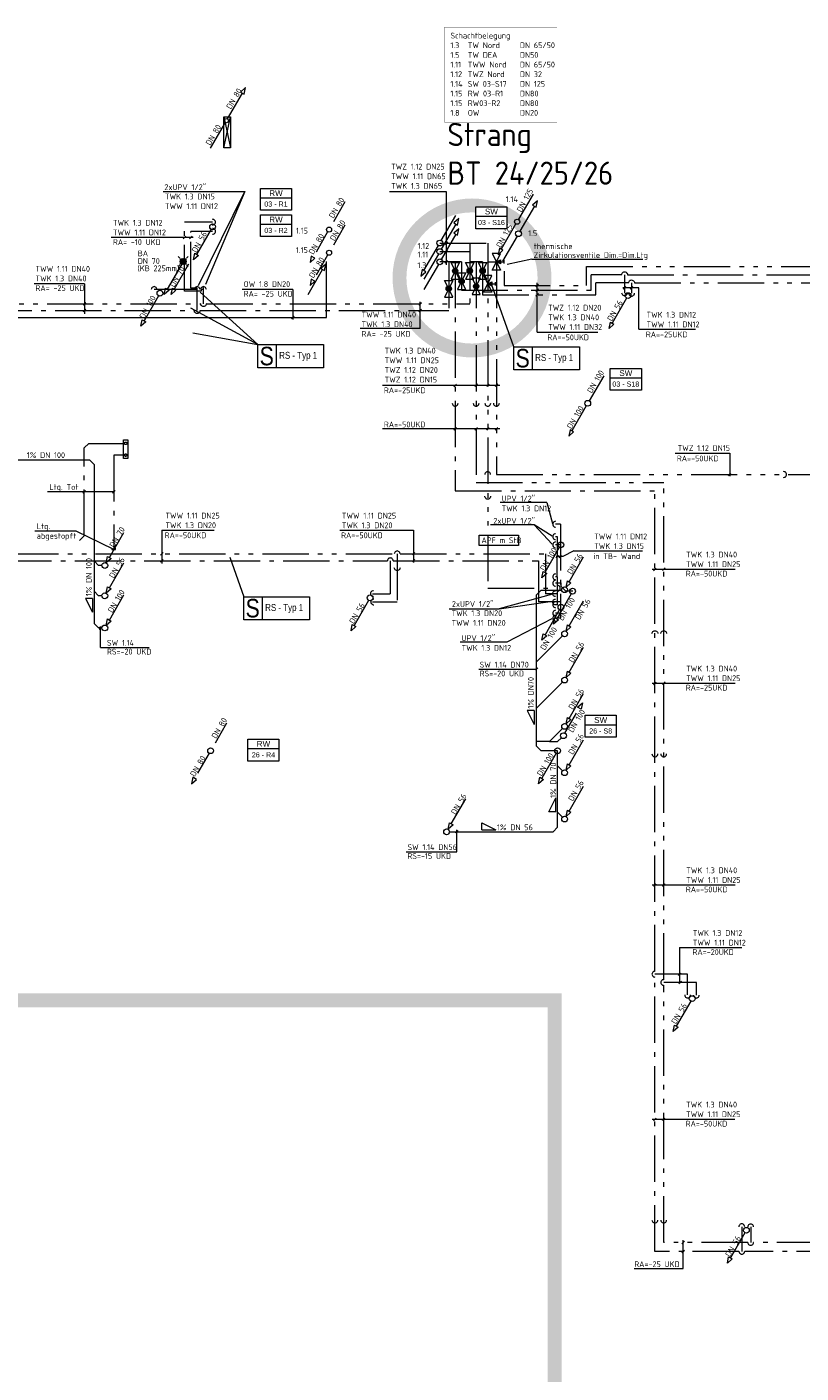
# Model space of a CAD drawing. Header units: metres. Extents: x -5 to 278, y -19 to 180.
# Tile 16 of 59: x 22 to 39, y 90 to 119. Entities that reach past the tile are written whole.
import ezdxf
from ezdxf.enums import TextEntityAlignment as Align

# ---------------------------------------------------------------- set-up
doc = ezdxf.new("R2010")
doc.units = ezdxf.units.M
doc.header["$LTSCALE"] = 0.1
for name, pattern in [('_PGMM_Ge_2Pkt', [16, 10, -2, 0, -2, 0, -2]), ('_PGMM_Ge_3Pkt', [18, 10, -2, 0, -2, 0, -2, 0, -2]), ('_PGMM_Ge_Ku', [6.5, 5, -1.5]), ('_PGMM_Ge_Pkt', [14, 10, -2, 0, -2])]:
    doc.linetypes.add(name, pattern=pattern)
doc.layers.get('0').update_dxf_attribs({"linetype": 'CONTINUOUS', "lineweight": 20})
for name, color, linetype, lineweight in [('A_TWW Bereiter_4', 34, 'CONTINUOUS', 20), ('S_Ablauf', 250, 'CONTINUOUS', 20), ('S_Ablauf TXT', 250, 'CONTINUOUS', 20), ('S_Fallstrangentlüftung', 24, '_PGMM_Ge_Ku', 20), ('S_Feuerlöschleitung trocken', 90, '_PGMM_FLT', 20), ('S_Feuerlöschleitung trocken TXT', 52, 'CONTINUOUS', 20), ('S_Kaltwasser', 90, '_PGMM_Ge_Pkt', 20), ('S_Osmosewasser', 90, '_PGMM_OW', 20), ('S_Regenwasser', 162, '_PGMM_Ge_Ku', 20), ('S_Regenwasser TXT', 162, 'CONTINUOUS', 20), ('S_Schmutzwasser', 34, 'CONTINUOUS', 20), ('S_Schmutzwasser TXT', 34, 'CONTINUOUS', 20), ('S_Stempel Schott', 125, 'CONTINUOUS', 20), ('S_Symbol Absperrventile', 190, 'CONTINUOUS', 20), ('S_TXT Strang RW', 140, 'CONTINUOUS', 20), ('S_TXT Strang SW', 30, 'CONTINUOUS', 20), ('S_TXT Strangname', 6, 'CONTINUOUS', 20), ('S_TXT_W+K+Z', 125, 'CONTINUOUS', 20), ('S_Warmwasser', 10, '_PGMM_Ge_2Pkt', 20), ('S_Zirkulation', 21, '_PGMM_Ge_3Pkt', 20)]:
    doc.layers.add(name, color=color, linetype=linetype, lineweight=lineweight)
doc.layers.add('TXT ausblenden', color=6, linetype='CONTINUOUS', lineweight=20, plot=False)
doc.styles.add('ACS_ISOCT', font='ISOCT')
doc.styles.add('Arial', font='arial.ttf')
doc.styles.add('ARIAL_NARROW', font='ARIALN.TTF')
doc.styles.get("Standard").update_dxf_attribs({"font": 'isocp.shx', "height": 0.001})
doc.linetypes.add('_PGMM_FLT', pattern='A,8,0,["FLT",ACS_ISOCT,S=1,R=0,X=0,Y=-0.5],-3.2', length=11.2)
doc.linetypes.add('_PGMM_OW', pattern='A,8,0,["OW",ACS_ISOCT,S=1,R=0,X=0,Y=-0.5],-2.2', length=10.2)

# ---------------------------------------------------------------- blocks, each defined once
blk = doc.blocks.new('Ablauf')
at = {"color": 0, "linetype": 'ByBlock'}
for p, q in [((-0.105, 0.105), (-0.165, 0.165)), ((-0.09, 0.09), (0.09, 0.09)), ((-0.09, -0.09), (-0.09, 0.09)), ((0.075, 0.075), (-0.075, 0.075)), ((-0.075, 0.075), (-0.075, -0.075)), ((-0.045, 0.075), (-0.045, -0.075)), ((-0.015, -0.075), (-0.015, 0.075)), ((0.015, 0.075), (0.015, -0.075)), ((0.045, -0.075), (0.045, 0.075)), ((0.075, -0.075), (0.075, 0.075)), ((0.09, 0.09), (0.09, -0.09)), ((0.105, 0.105), (0.165, 0.165)), ((-0.105, -0.105), (-0.165, -0.165)), ((0.09, -0.09), (-0.09, -0.09)), ((-0.075, -0.075), (0.075, -0.075)), ((0.105, -0.105), (0.165, -0.165))]:
    blk.add_line(p, q, dxfattribs=at)
blk = doc.blocks.new('Feuerlöschschrank')
at = {"color": 0, "linetype": 'ByBlock'}
blk.add_lwpolyline([(0.15, 0), (0, 0), (0, 0.67), (0.15, 0.67)], close=True, dxfattribs=at)
for points in [[(0, 0), (0.15, 0.67)], [(0, 0.67), (0.15, 0)]]:
    blk.add_lwpolyline(points, dxfattribs=at)
blk = doc.blocks.new('Sym_Absperrventile')
at = {"color": 0, "linetype": 'ByBlock', "const_width": 0.1}
blk.add_lwpolyline([(0, -0.5219, 1), (0, 0.5219, 1), (0, -0.5219, -0.209016)], format="xyb", dxfattribs=at)
blk = doc.blocks.new('*U17')
at = {"linetype": 'ByBlock'}
h = blk.add_hatch(color=0, dxfattribs=at)
h.dxf.hatch_style = 1
h.paths.add_polyline_path([(0, 0), (-0.92, 1.72), (0.92, 1.72)])
at = {"color": 0, "linetype": 'ByBlock'}
for points in [[(0, 0), (-3.59, 1.79), (-3.59, -1.79), (0, 0)], [(0, 0), (-0.92, 1.72), (0.92, 1.72), (0, 0)], [(-0.75, 3.2), (0.75, 3.2)], [(0, 1.72), (0, 3.2)], [(0, 0), (3.59, 1.79), (3.59, -1.79), (0, 0)]]:
    blk.add_lwpolyline(points, dxfattribs=at)
blk = doc.blocks.new('*U13')
at = {"linetype": 'ByBlock'}
h = blk.add_hatch(color=0, dxfattribs=at)
edge = h.paths.add_edge_path()
edge.add_arc((0, 0), 1.16, 0, 360)
at = {"color": 0, "linetype": 'ByBlock'}
for points in [[(0, 0), (-3.59, 1.79), (-3.59, -1.79), (0, 0)], [(0, 0), (3.59, 1.79), (3.59, -1.79), (0, 0)]]:
    blk.add_lwpolyline(points, dxfattribs=at)
blk.add_circle((0, 0), 1.16, dxfattribs=at)
blk = doc.blocks.new('*U18')
at = {"color": 0, "linetype": 'ByBlock'}
for p, q in [((0.344, 0.595), (0.031, 0.054)), ((0.411, 0.712), (0.305, 0.618)), ((0.305, 0.618), (0.383, 0.573)), ((0.383, 0.573), (0.411, 0.712)), ((-0.031, -0.054), (-0.344, -0.595))]:
    blk.add_line(p, q, dxfattribs=at)
blk.add_circle((0, 0), 0.0625, dxfattribs=at)
blk = doc.blocks.new('*U19')
at = {"color": 0, "linetype": 'ByBlock'}
for p, q in [((0.031, 0.054), (0.344, 0.595)), ((-0.344, -0.595), (-0.031, -0.054)), ((-0.383, -0.573), (-0.411, -0.712)), ((-0.305, -0.618), (-0.383, -0.573)), ((-0.411, -0.712), (-0.305, -0.618))]:
    blk.add_line(p, q, dxfattribs=at)
blk.add_circle((0, 0), 0.0625, dxfattribs=at)
blk = doc.blocks.new('*U26')
at = {"color": 0, "linetype": 'ByBlock'}
blk.add_wipeout([(0, 0), (0.671, 0), (0.671, -0.473), (0, -0.473)], dxfattribs=at)
blk.add_lwpolyline([(0, 0), (0.671, 0), (0.671, -0.473), (0, -0.473)], close=True, dxfattribs=at)
blk.add_lwpolyline([(0, -0.203), (0.671, -0.203)], dxfattribs=at)
blk.add_lwpolyline([(0, -0.203), (0.671, -0.203)], dxfattribs=at)
at = {"color": 0, "linetype": 'ByBlock', "insert": (0.336, -0.102), "char_height": 0.125, "width": 0.20598, "attachment_point": 5, "style": 'ACS_ISOCT'}
blk.add_mtext('{\\fArial|b0|i0|c0|p34;SW}', dxfattribs=at)
at = {"color": 0, "linetype": 'ByBlock', "style": 'Arial'}
blk.add_attdef('STRANG_NR.', text='', height=0.11, dxfattribs=at).set_placement((0.336, -0.338), align=Align.MIDDLE_CENTER)
blk = doc.blocks.new('*U27')
at = {"color": 0, "linetype": 'ByBlock'}
blk.add_wipeout([(0, 0), (0.671, 0), (0.671, -0.473), (0, -0.473)], dxfattribs=at)
blk.add_lwpolyline([(0, 0), (0.671, 0), (0.671, -0.473), (0, -0.473)], close=True, dxfattribs=at)
blk.add_lwpolyline([(0, -0.203), (0.671, -0.203)], dxfattribs=at)
blk.add_lwpolyline([(0, -0.203), (0.671, -0.203)], dxfattribs=at)
at = {"color": 0, "linetype": 'ByBlock', "insert": (0.336, -0.102), "char_height": 0.125, "width": 0.20598, "attachment_point": 5, "style": 'ACS_ISOCT'}
blk.add_mtext('{\\fArial|b0|i0|c0|p34;RW}', dxfattribs=at)
at = {"color": 0, "linetype": 'ByBlock', "style": 'Arial'}
blk.add_attdef('STRANG_NR.', text='', height=0.11, dxfattribs=at).set_placement((0.336, -0.338), align=Align.MIDDLE_CENTER)
blk = doc.blocks.new('*U29')
at = {"color": 0, "linetype": 'ByBlock'}
blk.add_wipeout([(0, 0), (0.671, 0), (0.671, -0.473), (0, -0.473)], dxfattribs=at)
blk.add_lwpolyline([(0, 0), (0.671, 0), (0.671, -0.473), (0, -0.473)], close=True, dxfattribs=at)
blk.add_lwpolyline([(0, -0.203), (0.671, -0.203)], dxfattribs=at)
blk.add_lwpolyline([(0, -0.203), (0.671, -0.203)], dxfattribs=at)
at = {"color": 0, "linetype": 'ByBlock', "insert": (0.336, -0.102), "char_height": 0.125, "width": 0.20598, "attachment_point": 5, "style": 'ACS_ISOCT'}
blk.add_mtext('{\\fArial|b0|i0|c0|p34;SW}', dxfattribs=at)
at = {"color": 0, "linetype": 'ByBlock', "style": 'Arial'}
blk.add_attdef('STRANG_NR.', text='', height=0.11, dxfattribs=at).set_placement((0.336, -0.338), align=Align.MIDDLE_CENTER)

msp = doc.modelspace()

# ---------------------------------------------------------------- linework, layer by layer
at = {"layer": 'A_TWW Bereiter_4', "const_width": 0.3}
msp.add_lwpolyline([(18.96, 70.206), (33.36, 70.206), (33.36, 98.361), (18.96, 98.361)], close=True, dxfattribs=at)
at = {"layer": 'S_Fallstrangentlüftung'}
for p, q in [((33.581, 104.129), (33.894, 104.67)), ((33.855, 104.693), (33.961, 104.787)), ((33.933, 104.648), (33.855, 104.693)), ((33.961, 104.787), (33.933, 104.648)), ((33.425, 103.95), (33.506, 104.031)), ((33.25, 103.95), (33.425, 103.95))]:
    msp.add_line(p, q, dxfattribs=at)
at = {"layer": 'S_Fallstrangentlüftung', "linetype": 'Continuous'}
msp.add_ellipse((33.55, 104.075), major_axis=(0, 0.0625), ratio=1, start_param=-1.570796, end_param=4.712389, dxfattribs=at)
at = {"layer": 'S_Feuerlöschleitung trocken', "linetype": 'Continuous', "ltscale": 2}
for p, q in [((26.686, 118.063), (26.579, 117.969)), ((26.657, 117.924), (26.686, 118.063)), ((26.579, 117.969), (26.657, 117.924))]:
    msp.add_line(p, q, dxfattribs=at)
at = {"layer": 'S_Feuerlöschleitung trocken', "linetype": '_PGMM_FLT', "ltscale": 2}
for p, q in [((26.297, 117.39), (26.618, 117.946)), ((25.931, 116.756), (26.252, 117.313))]:
    msp.add_line(p, q, dxfattribs=at)
at = {"layer": 'S_Feuerlöschleitung trocken', "linetype": 'Continuous'}
msp.add_ellipse((26.274, 117.351), major_axis=(0, 0.0445), ratio=1, start_param=-1.570796, end_param=4.712389, dxfattribs=at)
at = {"layer": 'S_Kaltwasser'}
for p, q in [((25.509, 113.738), (25.509, 114.96)), ((25.975, 114.96), (25.509, 114.96)), ((31.351, 114.303), (30.881, 114.303)), ((31.075, 114.303), (31.075, 113.25)), ((31.213, 114.303), (31.213, 109.363)), ((31.351, 114.303), (31.351, 113.69)), ((34.15, 113.69), (34.15, 114.025)), ((34.806, 114.025), (34.15, 114.025)), ((34.869, 114.025), (34.869, 113.625)), ((34.931, 114.025), (52.725, 114.022)), ((25.642, 113.705), (24.714, 113.705)), ((25.642, 113.738), (25.509, 113.738)), ((25.642, 113.251), (25.642, 113.738)), ((31.351, 113.69), (34.15, 113.69)), ((13.576, 113.251), (25.579, 113.251)), ((25.704, 113.25), (31.075, 113.25)), ((23.204, 110.285), (23.304, 110.385)), ((23.204, 108.389), (23.204, 110.285)), ((23.304, 110.385), (24.077, 110.385)), ((23.842, 110.131), (23.842, 108.091)), ((24.099, 110.131), (23.842, 110.131)), ((31.213, 109.363), (35.524, 109.363)), ((35.524, 98.99), (35.524, 109.363)), ((23.104, 108.289), (23.204, 108.389)), ((33.483, 108.64), (33.38, 108.64)), ((33.483, 108.64), (33.483, 106.612)), ((33.483, 108.194), (33.38, 108.194)), ((21.501, 107.85), (29.749, 107.85)), ((29.811, 107.85), (29.811, 107.14)), ((29.874, 107.85), (33.01, 107.85)), ((33.01, 107.85), (33.01, 106.963)), ((33.483, 107.366), (33.38, 107.366)), ((29.425, 107.14), (29.811, 107.14)), ((33.483, 106.963), (33.01, 106.963)), ((33.483, 106.719), (33.38, 106.719)), ((33.483, 106.612), (33.38, 106.612)), ((36.23, 98.928), (35.524, 98.928)), ((35.524, 92.944), (35.524, 98.865)), ((36.23, 98.478), (36.23, 98.928)), ((37.4, 93.475), (37.4, 92.944)), ((37.339, 92.944), (35.524, 92.944)), ((42.58, 92.944), (37.463, 92.944))]:
    msp.add_line(p, q, dxfattribs=at)
msp.add_lwpolyline([(24.149, 110.458), (24.149, 110.058), (24.049, 110.058), (24.049, 110.458)], close=True, dxfattribs=at)
msp.add_lwpolyline([(23.802, 108.123), (23.802, 108.091), (23.881, 108.091), (23.881, 108.123)], dxfattribs=at)
for centre in [(24.099, 110.386), (24.099, 110.131)]:
    msp.add_circle(centre, 0.0271, dxfattribs=at)
at = {"layer": 'S_Kaltwasser', "linetype": 'Continuous'}
for centre, major_axis in [((25.975, 114.96), (0.0625, 0)), ((24.714, 113.705), (0, 0.0625)), ((25.642, 113.705), (0, 0.0625)), ((34.869, 113.635), (0, -0.0625)), ((31.213, 111.25), (0, -0.0625)), ((33.38, 108.64), (-0.0625, 0)), ((33.38, 108.194), (-0.0625, 0)), ((29.811, 107.85), (0, 0.0625)), ((33.38, 107.366), (-0.0625, 0)), ((29.448, 107.14), (-0.0625, 0)), ((33.38, 106.719), (-0.0625, 0)), ((33.38, 106.612), (-0.0625, 0)), ((35.524, 103.681), (0, -0.0625)), ((35.524, 98.928), (-0.0625, 0)), ((36.23, 98.478), (0, -0.0625)), ((35.524, 93.62), (0, -0.0625)), ((37.4, 93.475), (0, 0.0625)), ((37.401, 92.946), (0, -0.0625))]:
    msp.add_ellipse(centre, major_axis=major_axis, ratio=1, start_param=4.708766, end_param=7.866194, dxfattribs=at)
at = {"layer": 'S_Kaltwasser', "linetype": 'Continuous', "extrusion": (0, 0, -1)}
for centre, major_axis in [((34.869, 114.025), (0, 0.0625)), ((25.642, 113.25), (0, -0.0625)), ((33.381, 106.963), (-0.0625, 0)), ((35.524, 106.279), (0, 0.0625))]:
    msp.add_ellipse(centre, major_axis=major_axis, ratio=1, start_param=4.708766, end_param=7.866194, dxfattribs=at)
at = {"layer": 'S_Osmosewasser', "ltscale": 2}
for p, q in [((28.42, 114.256), (28.313, 114.161)), ((28.391, 114.116), (28.42, 114.256)), ((28.435, 113.1), (28.435, 114.307)), ((28.04, 113.598), (28.352, 114.139)), ((28.313, 114.161), (28.391, 114.116)), ((1.448, 113.1), (28.435, 113.1))]:
    msp.add_line(p, q, dxfattribs=at)
at = {"layer": 'S_Regenwasser'}
for p, q in [((28.834, 115.597), (28.521, 115.056)), ((28.834, 115.097), (28.521, 114.556)), ((28.459, 114.948), (28.146, 114.407)), ((28.107, 114.429), (28.079, 114.29)), ((28.079, 114.29), (28.185, 114.384)), ((28.185, 114.384), (28.107, 114.429)), ((28.459, 114.448), (28.146, 113.907)), ((28.107, 113.929), (28.079, 113.79)), ((28.185, 113.884), (28.107, 113.929)), ((28.079, 113.79), (28.185, 113.884)), ((26.278, 104.345), (25.966, 103.804)), ((25.903, 103.696), (25.591, 103.155)), ((25.552, 103.177), (25.523, 103.038)), ((25.63, 103.132), (25.552, 103.177)), ((25.523, 103.038), (25.63, 103.132))]:
    msp.add_line(p, q, dxfattribs=at)
at = {"layer": 'S_Regenwasser', "linetype": 'Continuous'}
for centre, major_axis in [((28.49, 115), (0, 0.055)), ((28.49, 114.5), (0, 0.055)), ((25.934, 103.75), (0, 0.0625))]:
    msp.add_ellipse(centre, major_axis=major_axis, ratio=1, start_param=-1.570796, end_param=4.712389, dxfattribs=at)
at = {"layer": 'S_Schmutzwasser'}
for p, q in [((32.893, 115.765), (32.581, 115.224)), ((32.518, 115.116), (32.206, 114.575)), ((25.944, 115.006), (25.631, 114.465)), ((25.564, 114.348), (25.592, 114.487)), ((25.592, 114.487), (25.67, 114.442)), ((32.167, 114.597), (32.138, 114.458)), ((32.138, 114.458), (32.245, 114.552)), ((32.245, 114.552), (32.167, 114.597)), ((25.309, 114.256), (24.996, 113.715)), ((25.459, 114.256), (25.147, 113.715)), ((25.67, 114.442), (25.564, 114.348)), ((24.929, 113.598), (24.957, 113.737)), ((25.035, 113.692), (24.929, 113.598)), ((24.957, 113.737), (25.035, 113.692)), ((25.079, 113.598), (25.108, 113.737)), ((25.185, 113.692), (25.079, 113.598)), ((25.108, 113.737), (25.185, 113.692)), ((24.809, 113.572), (24.496, 113.031)), ((34.914, 113.521), (34.602, 112.98)), ((24.429, 112.914), (24.457, 113.053)), ((24.457, 113.053), (24.535, 113.008)), ((24.535, 113.008), (24.429, 112.914)), ((34.534, 112.863), (34.563, 113.002)), ((34.641, 112.957), (34.534, 112.863)), ((34.563, 113.002), (34.641, 112.957)), ((34.419, 111.845), (34.106, 111.304)), ((34.044, 111.196), (33.731, 110.655)), ((33.692, 110.677), (33.664, 110.538)), ((33.664, 110.538), (33.77, 110.632)), ((33.77, 110.632), (33.692, 110.677)), ((18.506, 110.03), (23.316, 110.03)), ((23.316, 110.03), (23.416, 109.93)), ((23.416, 109.93), (23.416, 106.5)), ((23.749, 107.921), (24.061, 108.462)), ((33.461, 108.14), (33.149, 107.598)), ((23.516, 107.75), (23.416, 107.85)), ((23.681, 107.804), (23.71, 107.944)), ((23.788, 107.899), (23.681, 107.804)), ((23.71, 107.944), (23.788, 107.899)), ((23.747, 107.266), (24.06, 107.807)), ((33.674, 107.396), (33.986, 107.937)), ((23.588, 107.75), (23.516, 107.75)), ((33.082, 107.481), (33.11, 107.621)), ((33.188, 107.576), (33.082, 107.481)), ((33.11, 107.621), (33.188, 107.576)), ((23.68, 107.149), (23.708, 107.289)), ((23.786, 107.244), (23.68, 107.149)), ((23.708, 107.289), (23.786, 107.244)), ((33.38, 107.375), (33.495, 107.375)), ((33.495, 107.375), (33.495, 107.3)), ((33.595, 107.2), (33.495, 107.3)), ((33.606, 107.279), (33.635, 107.418)), ((33.713, 107.373), (33.606, 107.279)), ((33.635, 107.418), (33.713, 107.373)), ((23.416, 107.195), (23.516, 107.095)), ((23.586, 107.095), (23.516, 107.095)), ((23.749, 106.571), (24.061, 107.112)), ((29.344, 106.996), (29.031, 106.455)), ((33.068, 107.215), (32.968, 107.115)), ((32.968, 103.85), (32.968, 107.115)), ((33.068, 107.215), (33.519, 107.215)), ((33.716, 107.14), (33.404, 106.598)), ((33.595, 107.2), (33.75, 107.2)), ((33.674, 106.446), (33.986, 106.987)), ((33.466, 106.796), (33.154, 106.255)), ((23.416, 106.5), (23.516, 106.4)), ((23.588, 106.4), (23.516, 106.4)), ((23.681, 106.454), (23.71, 106.594)), ((23.788, 106.549), (23.681, 106.454)), ((23.71, 106.594), (23.788, 106.549)), ((28.964, 106.338), (28.992, 106.477)), ((29.07, 106.432), (28.964, 106.338)), ((28.992, 106.477), (29.07, 106.432)), ((33.337, 106.481), (33.365, 106.621)), ((33.443, 106.576), (33.337, 106.481)), ((33.365, 106.621), (33.443, 106.576)), ((33.606, 106.329), (33.635, 106.469)), ((33.713, 106.424), (33.606, 106.329)), ((33.635, 106.469), (33.713, 106.424)), ((32.968, 105.668), (33.531, 106.231)), ((33.086, 106.138), (33.115, 106.277)), ((33.193, 106.232), (33.086, 106.138)), ((33.115, 106.277), (33.193, 106.232)), ((33.674, 105.446), (33.986, 105.987)), ((32.968, 104.668), (33.531, 105.231)), ((33.606, 105.329), (33.635, 105.469)), ((33.713, 105.424), (33.606, 105.329)), ((33.635, 105.469), (33.713, 105.424)), ((33.674, 104.446), (33.986, 104.987)), ((33.606, 104.329), (33.635, 104.469)), ((33.713, 104.424), (33.606, 104.329)), ((33.635, 104.469), (33.713, 104.424)), ((33.25, 103.95), (33.532, 104.229)), ((33.25, 103.95), (32.968, 103.95)), ((33.068, 103.75), (32.968, 103.85)), ((33.425, 103.75), (33.068, 103.75)), ((33.425, 102.1), (33.425, 103.751)), ((33.674, 103.446), (33.986, 103.987)), ((33.394, 103.696), (33.081, 103.155)), ((33.606, 103.329), (33.635, 103.469)), ((33.635, 103.469), (33.713, 103.424)), ((33.014, 103.038), (33.042, 103.177)), ((33.042, 103.177), (33.12, 103.132)), ((33.531, 103.319), (33.425, 103.425)), ((33.713, 103.424), (33.606, 103.329)), ((33.12, 103.132), (33.014, 103.038)), ((33.674, 102.446), (33.986, 102.987)), ((31.127, 102.171), (31.44, 102.712)), ((33.531, 102.319), (33.425, 102.425)), ((33.606, 102.329), (33.635, 102.469)), ((33.713, 102.424), (33.606, 102.329)), ((33.635, 102.469), (33.713, 102.424)), ((31.06, 102.054), (31.088, 102.194)), ((31.166, 102.149), (31.06, 102.054)), ((31.088, 102.194), (31.166, 102.149)), ((31.091, 102), (33.325, 102)), ((33.425, 102.1), (33.325, 102)), ((36.299, 98.346), (35.986, 97.804)), ((35.919, 97.687), (35.947, 97.827)), ((36.025, 97.782), (35.919, 97.687)), ((35.947, 97.827), (36.025, 97.782)), ((37.469, 93.346), (37.156, 92.805)), ((37.089, 92.688), (37.117, 92.827)), ((37.195, 92.782), (37.089, 92.688)), ((37.117, 92.827), (37.195, 92.782))]:
    msp.add_line(p, q, dxfattribs=at)
for centre in [(25.34, 114.31), (25.34, 114.31), (24.84, 113.626)]:
    msp.add_circle(centre, 0.0625, dxfattribs=at)
at = {"layer": 'S_Schmutzwasser', "linetype": 'Continuous'}
for centre, major_axis in [((25.975, 115.06), (0, 0.0625)), ((32.55, 115.17), (0, 0.055)), ((34.945, 113.575), (0, 0.0625)), ((34.075, 111.25), (0, 0.0625)), ((33.493, 108.194), (0, 0.0625)), ((23.65, 107.75), (0, 0.0625)), ((33.575, 107.225), (0, 0.0625)), ((33.748, 107.194), (0, 0.0625)), ((23.648, 107.095), (0, 0.0625)), ((29.375, 107.05), (0, 0.0625)), ((33.497, 106.85), (0, 0.0625)), ((23.65, 106.4), (0, 0.0625)), ((33.575, 106.275), (0, 0.0625)), ((33.575, 105.275), (0, 0.0625)), ((33.575, 104.275), (0, 0.0625)), ((33.425, 103.75), (0, 0.0625)), ((33.575, 103.275), (0, 0.0625)), ((33.575, 102.275), (0, 0.0625)), ((31.028, 102), (0, 0.0625)), ((36.33, 98.4), (0, 0.0625)), ((37.5, 93.4), (0, 0.0625))]:
    msp.add_ellipse(centre, major_axis=major_axis, ratio=1, start_param=-1.570796, end_param=4.712389, dxfattribs=at)
at = {"layer": 'S_Schmutzwasser TXT'}
for p, q in [((23.033, 108.491), (22.14, 108.491)), ((23.381, 107.038), (23.231, 107.038)), ((23.231, 107.038), (23.381, 106.738)), ((23.381, 107.038), (23.381, 106.738)), ((23.53, 106.373), (23.584, 106.427)), ((23.557, 105.982), (23.557, 106.429)), ((23.557, 105.982), (24.607, 105.982)), ((31.72, 105.51), (32.968, 105.51)), ((32.945, 105.488), (32.999, 105.542)), ((32.919, 104.617), (32.769, 104.617)), ((32.769, 104.617), (32.919, 104.317)), ((32.919, 104.617), (32.919, 104.317)), ((33.236, 102.433), (33.386, 102.733)), ((33.386, 102.433), (33.386, 102.733)), ((33.386, 102.433), (33.236, 102.433)), ((31.225, 101.974), (31.279, 102.028)), ((31.251, 101.571), (31.251, 102.04)), ((31.79, 102.045), (31.79, 102.195)), ((31.79, 102.195), (32.09, 102.045)), ((31.79, 102.045), (32.09, 102.045)), ((30.158, 101.571), (31.251, 101.571))]:
    msp.add_line(p, q, dxfattribs=at)
msp.add_lwpolyline([(23.842, 108.091), (23.033, 108.491)], dxfattribs=at)
at = {"layer": 'S_Stempel Schott'}
for p, q in [((25.711, 113.65), (26.951, 112.516)), ((32.476, 112.47), (31.995, 113.824)), ((26.951, 112.516), (25.509, 113.305)), ((25.55, 112.77), (26.951, 112.516)), ((27.351, 112.516), (27.351, 112.016)), ((32.876, 112.47), (32.876, 111.97)), ((26.35, 107.932), (26.648, 107.074)), ((27.048, 107.074), (27.048, 106.574))]:
    msp.add_line(p, q, dxfattribs=at)
for points in [[(26.951, 112.516), (28.371, 112.516), (28.371, 112.016), (26.951, 112.016)], [(32.476, 112.47), (33.896, 112.47), (33.896, 111.97), (32.476, 111.97)], [(26.648, 107.074), (28.067, 107.074), (28.067, 106.574), (26.648, 106.574)]]:
    msp.add_lwpolyline(points, close=True, dxfattribs=at)
at = {"layer": 'S_TXT_W+K+Z'}
for p, q in [((24.911, 115.824), (26.672, 115.824)), ((25.672, 113.789), (26.672, 115.824)), ((26.672, 115.824), (25.821, 113.815)), ((29.797, 115.822), (31.02, 115.822)), ((31.02, 115.822), (31.02, 114.239)), ((25.558, 114.832), (23.789, 114.832)), ((25.34, 114.803), (25.398, 114.86)), ((25.477, 114.801), (25.536, 114.858)), ((30.991, 114.497), (31.05, 114.553)), ((30.992, 114.681), (31.051, 114.737)), ((30.989, 114.275), (31.048, 114.332)), ((32.866, 114.358), (32.336, 114.248)), ((32.866, 114.358), (35.265, 114.358)), ((23.212, 113.827), (22.121, 113.827)), ((23.212, 113.827), (23.212, 113.181)), ((27.706, 113.705), (26.615, 113.705)), ((27.706, 113.705), (27.706, 113.062)), ((32.953, 113.762), (33.011, 113.818)), ((32.953, 113.662), (33.011, 113.718)), ((32.953, 113.562), (33.011, 113.618)), ((32.982, 112.785), (32.982, 113.849)), ((35.176, 113.743), (34.834, 113.743)), ((34.839, 113.715), (34.898, 113.771)), ((34.991, 113.715), (35.05, 113.771)), ((35.176, 112.847), (35.176, 113.743)), ((23.183, 113.372), (23.242, 113.429)), ((30.425, 113.372), (30.484, 113.429)), ((30.455, 112.864), (30.455, 113.437)), ((23.183, 113.224), (23.242, 113.281)), ((27.677, 113.072), (27.735, 113.129)), ((30.425, 113.222), (30.484, 113.279)), ((30.455, 112.864), (29.16, 112.864)), ((32.982, 112.785), (34.29, 112.785)), ((35.176, 112.847), (36.401, 112.847)), ((29.643, 111.642), (32.174, 111.642)), ((31.186, 111.61), (31.24, 111.664)), ((31.639, 111.615), (31.693, 111.669)), ((31.895, 111.61), (31.95, 111.664)), ((32.077, 111.615), (32.131, 111.669)), ((31.186, 110.671), (31.24, 110.725)), ((31.639, 110.677), (31.693, 110.731)), ((31.895, 110.671), (31.95, 110.725)), ((32.077, 110.677), (32.131, 110.731)), ((29.643, 110.704), (32.174, 110.704)), ((35.964, 110.171), (37.139, 110.171)), ((37.139, 110.171), (37.139, 109.675)), ((37.112, 109.686), (37.166, 109.74)), ((23.842, 109.337), (22.414, 109.337)), ((23.177, 109.31), (23.231, 109.365)), ((23.815, 109.31), (23.869, 109.365)), ((33.195, 109.105), (32.185, 109.105)), ((33.195, 109.105), (33.312, 108.657)), ((24.88, 108.512), (26.009, 108.512)), ((24.88, 108.512), (24.88, 107.793)), ((28.72, 108.511), (30.315, 108.511)), ((30.315, 108.511), (30.315, 107.814)), ((32.915, 108.626), (31.976, 108.626)), ((33.305, 108.383), (32.915, 108.626)), ((32.915, 108.626), (33.307, 108.206)), ((24.853, 107.973), (24.907, 108.027)), ((24.853, 107.823), (24.907, 107.877)), ((30.288, 107.98), (30.342, 108.034)), ((30.288, 107.83), (30.342, 107.884)), ((33.392, 107.916), (33.446, 107.97)), ((33.538, 107.943), (33.393, 107.943)), ((33.456, 107.916), (33.51, 107.97)), ((33.777, 108.062), (33.538, 107.943)), ((33.777, 108.062), (35.254, 108.062)), ((35.466, 107.671), (37.255, 107.671)), ((35.497, 107.639), (35.551, 107.693)), ((35.688, 107.644), (35.743, 107.698)), ((33.312, 107.133), (32.166, 106.813)), ((32.166, 106.813), (33.311, 106.976)), ((31.08, 106.813), (32.166, 106.813)), ((32.332, 106.099), (33.31, 106.606)), ((32.331, 106.095), (31.321, 106.095)), ((35.466, 105.209), (37.255, 105.209)), ((35.497, 105.176), (35.551, 105.231)), ((35.688, 105.182), (35.743, 105.236)), ((35.469, 100.854), (37.257, 100.854)), ((35.499, 100.822), (35.554, 100.876)), ((35.691, 100.827), (35.745, 100.881)), ((36.058, 99.503), (37.4, 99.503)), ((36.058, 99.503), (36.058, 98.724)), ((36.031, 98.901), (36.085, 98.955)), ((36.041, 98.721), (36.096, 98.775)), ((35.464, 95.798), (37.253, 95.798)), ((35.495, 95.765), (35.549, 95.82)), ((35.687, 95.771), (35.741, 95.825)), ((36.108, 93.109), (36.162, 93.163)), ((36.135, 92.572), (36.135, 93.185)), ((36.108, 92.917), (36.162, 92.972)), ((35.08, 92.572), (36.135, 92.572))]:
    msp.add_line(p, q, dxfattribs=at)
at = {"layer": 'S_Warmwasser'}
for p, q in [((25.371, 113.668), (25.371, 115.16)), ((25.975, 115.16), (25.371, 115.16)), ((30.881, 114.525), (31.528, 114.525)), ((31.528, 114.709), (31.528, 113.4)), ((31.804, 114.303), (31.528, 114.303)), ((31.666, 114.303), (31.666, 109.538)), ((31.804, 114.303), (31.804, 113.59)), ((25.732, 113.668), (25.371, 113.668)), ((25.779, 113.705), (25.732, 113.705)), ((25.732, 113.705), (25.732, 113.668)), ((25.779, 113.4), (25.779, 113.75)), ((34.25, 113.59), (34.25, 113.85)), ((34.958, 113.85), (34.25, 113.85)), ((35.02, 113.85), (35.02, 113.625)), ((35.083, 113.85), (52.577, 113.85)), ((13.401, 113.4), (25.716, 113.4)), ((25.841, 113.4), (31.528, 113.4)), ((31.804, 113.59), (34.25, 113.59)), ((31.666, 109.538), (35.716, 109.538)), ((35.716, 98.81), (35.716, 109.538)), ((33.419, 108.371), (33.38, 108.371)), ((33.418, 107.504), (33.419, 108.371)), ((21.651, 108), (29.899, 108)), ((29.961, 108), (29.961, 106.962)), ((30.024, 108), (33.16, 108)), ((33.16, 108), (33.16, 107.14)), ((33.418, 107.504), (33.38, 107.504)), ((33.418, 107.504), (33.418, 106.901)), ((29.425, 106.962), (29.961, 106.962)), ((33.418, 107.14), (33.16, 107.14)), ((33.418, 106.901), (33.38, 106.901)), ((36.421, 98.748), (35.716, 98.748)), ((35.716, 93.136), (35.716, 98.685)), ((36.421, 98.475), (36.421, 98.748)), ((37.592, 93.472), (37.592, 93.136)), ((37.53, 93.136), (35.716, 93.136)), ((42.759, 93.136), (37.654, 93.136))]:
    msp.add_line(p, q, dxfattribs=at)
at = {"layer": 'S_Warmwasser', "linetype": 'Continuous'}
for centre, major_axis in [((25.975, 115.16), (0.0625, 0)), ((25.779, 113.705), (0, 0.0625)), ((35.02, 113.625), (0, -0.0625)), ((31.666, 111.25), (0, -0.0625)), ((33.38, 108.371), (-0.0625, 0)), ((29.961, 108), (0, 0.0625)), ((33.38, 107.504), (-0.0625, 0)), ((33.418, 107.257), (0.0625, 0)), ((29.455, 106.963), (-0.0625, 0)), ((33.38, 106.901), (-0.0625, 0)), ((35.716, 103.681), (0, -0.0625)), ((35.716, 98.748), (-0.0625, 0)), ((36.421, 98.475), (0, -0.0625)), ((35.716, 93.62), (0, -0.0625)), ((37.592, 93.472), (0, 0.0625)), ((37.592, 93.138), (0, -0.0625))]:
    msp.add_ellipse(centre, major_axis=major_axis, ratio=1, start_param=4.708766, end_param=7.866194, dxfattribs=at)
at = {"layer": 'S_Warmwasser', "linetype": 'Continuous', "extrusion": (0, 0, -1)}
for centre, major_axis in [((35.02, 113.85), (0, 0.0625)), ((25.779, 113.401), (0, -0.0625)), ((29.961, 107.7), (0, -0.0625)), ((33.381, 107.14), (-0.0625, 0)), ((35.716, 106.279), (0, 0.0625))]:
    msp.add_ellipse(centre, major_axis=major_axis, ratio=1, start_param=4.708766, end_param=7.866194, dxfattribs=at)
at = {"layer": 'S_Zirkulation'}
for p, q in [((30.881, 114.709), (31.916, 114.709)), ((31.916, 114.709), (31.916, 107.257)), ((31.916, 114.303), (32.267, 114.303)), ((32.104, 114.303), (32.104, 109.713)), ((34.05, 114.2), (75.372, 114.2)), ((34.05, 113.79), (34.05, 114.2)), ((32.267, 114.103), (32.267, 113.79)), ((32.267, 113.79), (34.05, 113.79)), ((32.104, 109.713), (44.346, 109.713)), ((31.916, 107.257), (33.418, 107.257))]:
    msp.add_line(p, q, dxfattribs=at)
at = {"layer": 'S_Zirkulation', "linetype": 'Continuous'}
for centre, major_axis in [((31.917, 111.25), (0, -0.0625)), ((32.104, 111.25), (0, -0.0625)), ((31.916, 109.712), (0, 0.0625)), ((38.304, 109.713), (0.0625, 0))]:
    msp.add_ellipse(centre, major_axis=major_axis, ratio=1, start_param=4.708766, end_param=7.866194, dxfattribs=at)
at = {"layer": 'S_Zirkulation', "linetype": 'Continuous', "extrusion": (0, 0, -1)}
msp.add_ellipse((31.916, 109.244), major_axis=(0, -0.0625), ratio=1, start_param=4.708766, end_param=7.866194, dxfattribs=at)
at = {"layer": 'TXT ausblenden'}
msp.add_lwpolyline([(31.73, 108.182), (31.73, 108.407), (32.58, 108.407), (32.58, 108.182)], close=True, dxfattribs=at)

# ---------------------------------------------------------------- block references
at = {"layer": 'S_Ablauf', "xscale": 0.6666666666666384, "yscale": 0.6666666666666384, "zscale": 0.6666666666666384}
msp.add_blockref('Ablauf', (25.341, 114.311), dxfattribs=at)
at = {"layer": 'S_Feuerlöschleitung trocken', "linetype": 'Continuous'}
msp.add_blockref('Feuerlöschschrank', (26.215, 116.766), dxfattribs=at)
at = {"layer": 'S_Kaltwasser', "linetype": 'Continuous', "xscale": 0.0500000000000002, "yscale": 0.0500000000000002, "zscale": 0.0500000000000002, "rotation": 90}
for p in [(31.213, 114.106), (31.351, 113.883), (31.075, 113.723)]:
    msp.add_blockref('*U13', p, dxfattribs=at)
at = {"layer": 'S_Regenwasser TXT', "lineweight": -3}
msp.add_blockref('*U27', (27.008, 115.889), dxfattribs=at).add_auto_attribs({'STRANG_NR.': '03 - R1'})
at = {"layer": 'S_Symbol Absperrventile', "xscale": 3, "yscale": 3, "zscale": 3}
msp.add_blockref('Sym_Absperrventile', (31.576, 113.955), dxfattribs=at)
at = {"layer": 'S_TXT Strang RW'}
msp.add_blockref('*U27', (26.738, 104.001), dxfattribs=at).add_auto_attribs({'STRANG_NR.': '26 - R4'})
at = {"layer": 'S_Warmwasser', "linetype": 'Continuous', "xscale": 0.0500000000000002, "yscale": 0.0500000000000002, "zscale": 0.0500000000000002, "rotation": 90}
for p in [(31.528, 114.109), (31.804, 114.109), (31.666, 113.775)]:
    msp.add_blockref('*U13', p, dxfattribs=at)
at = {"layer": 'S_Zirkulation', "linetype": 'Continuous', "xscale": 0.05, "yscale": 0.05, "zscale": 0.05, "rotation": 270}
for p in [(32.104, 114.303), (31.916, 113.827)]:
    msp.add_blockref('*U17', p, dxfattribs=at)

# ---------------------------------------------------------------- texts
at = {"layer": 'S_Ablauf TXT', "lineweight": 30}
for s, p in [('BA', (24.36, 114.423)), ('(KB 225mm)', (24.358, 114.101)), ('DN 70', (24.36, 114.259))]:
    msp.add_text(s, height=0.125, dxfattribs=at).set_placement(p)
at = {"layer": 'S_Feuerlöschleitung trocken TXT', "lineweight": 30}
for p in [(26.369, 117.586), (25.923, 116.804)]:
    msp.add_text('DN 80', height=0.125, rotation=59.2913, dxfattribs=at).set_placement(p)
at = {"layer": 'S_Regenwasser TXT', "lineweight": -3}
for p in [(28.584, 115.23), (28.606, 114.742), (28.147, 114.449), (28.153, 113.94), (26.05, 104), (25.588, 103.18)]:
    msp.add_text('DN 80', height=0.125, rotation=59.2913, dxfattribs=at).set_placement(p)
at = {"layer": 'S_Regenwasser TXT', "lineweight": -3, "char_height": 0.125, "width": 0.64435, "attachment_point": 5}
for insert in [(27.905, 114.976), (27.904, 114.558)]:
    msp.add_mtext('1.15', dxfattribs=dict(at, insert=insert))
at = {"layer": 'S_Schmutzwasser TXT'}
for s, rotation, p in [('DN 125', 61.3658, (32.643, 115.363)), ('DN 125', 61.3658, (32.2, 114.597)), ('DN 56', 61.3658, (25.628, 114.489)), ('DN 70', 61.3658, (25.147, 113.746)), ('DN 100', 61.3658, (24.497, 113.062)), ('DN 56', 59.2913, (34.593, 113.009)), ('DN 100', 59.2913, (34.16, 111.455)), ('DN 100', 59.2913, (33.723, 110.684)), ('DN 70', 59.2913, (23.847, 108.125)), ('1%%% DN 100', 90, (23.366, 107.085)), ('DN 100', 59.2913, (33.144, 107.622)), ('DN 56', 59.2913, (23.84, 107.462)), ('DN 56', 59.2913, (33.728, 107.544)), ('DN 100', 59.2913, (23.812, 106.716)), ('DN 100', 59.2913, (33.534, 106.545)), ('DN 56', 59.2913, (33.898, 106.563)), ('DN 56', 59.2913, (29.023, 106.477)), ('DN 100', 59.2913, (33.148, 105.908)), ('DN 56', 59.2913, (33.759, 105.639)), ('1%%% DN70', 90, (32.908, 104.66)), ('DN 56', 59.2913, (33.755, 104.627)), ('DN 100', 59.2913, (33.752, 104.131)), ('DN 56', 59.2913, (33.753, 103.655)), ('1%%% DN 70', 90, (33.393, 102.732)), ('DN 100', 59.2913, (33.076, 103.191)), ('DN 56', 59.2913, (33.75, 102.648)), ('DN 56', 59.2913, (31.22, 102.36)), ('DN 56', 59.2913, (35.977, 97.838)), ('DN 56', 59.2913, (37.142, 92.815))]:
    msp.add_text(s, height=0.125, rotation=rotation, dxfattribs=at).set_placement(p)
for s, p in [('1%%% DN 100', (21.965, 110.069)), ('SW 1.14', (23.695, 106.018)), ('RS=-20 UKD', (23.695, 105.827)), ('SW 1.14 DN70', (31.741, 105.546)), ('RS=-20 UKD', (31.741, 105.355)), ('1%%% DN 56', (32.116, 102.035)), ('SW 1.14 DN56', (30.182, 101.607)), ('RS=-15 UKD', (30.182, 101.416))]:
    msp.add_text(s, height=0.125, dxfattribs=at).set_placement(p)
at = {"layer": 'S_Schmutzwasser TXT', "char_height": 0.125}
for s, insert, width, attachment_point in [('1.14', (32.436, 115.656), 0.64435, 5), ('Ltg. abgestopft', (22.18, 108.66), 0.5825, 1)]:
    msp.add_mtext(s, dxfattribs=dict(at, insert=insert, width=width, attachment_point=attachment_point))
at = {"layer": 'S_Stempel Schott', "style": 'ARIAL_NARROW'}
for s, height, p in [('S', 0.4, (26.992, 112.07)), ('RS - Typ 1', 0.15, (27.413, 112.21)), ('S', 0.4, (32.517, 112.024)), ('RS - Typ 1', 0.15, (32.939, 112.164)), ('S', 0.4, (26.688, 106.628)), ('RS - Typ 1', 0.15, (27.11, 106.768))]:
    msp.add_text(s, height=height, dxfattribs=at).set_placement(p)
at = {"layer": 'S_TXT_W+K+Z'}
for s, p in [('2xUPV 1/2"', (24.935, 115.852)), ('Zirkulationsventile Dim.=Dim.Ltg', (32.906, 114.387)), ('thermische', (32.911, 114.578)), ('RA=-25UKD', (35.329, 112.673)), ('RA=-50UKD', (33.203, 112.611)), ('RA=-25UKD', (29.674, 111.468)), ('RA=-50UKD', (29.674, 110.73)), ('RA=-50UKD', (35.999, 109.997)), ('RA=-50UKD', (24.942, 108.338)), ('RA=-50UKD', (28.751, 108.337)), ('in TB- Wand', (34.198, 107.888)), ('RA=-50UKD', (36.191, 107.511)), ('RA=-25UKD', (36.191, 105.049)), ('RA=-50UKD', (36.193, 100.694)), ('RA=-20UKD', (36.336, 99.343)), ('RA=-50UKD', (36.189, 95.638)), ('RA=-25 UKD', (35.079, 92.605))]:
    msp.add_text(s, height=0.125, dxfattribs=at).set_placement(p)
at = {"layer": 'S_TXT_W+K+Z', "char_height": 0.125}
for s, insert, width, attachment_point in [('TWZ 1.12 DN25\\PTWW 1.11 DN65\\PTWK 1.3 DN65', (29.829, 116.421), 13.51068, 1), ('TWK 1.3 DN15\\PTWW 1.11 DN12', (24.947, 115.776), 13.51068, 1), ('TWK 1.3 DN12\\PTWW 1.11 DN12\\PRA= -10 UKD', (23.824, 115.209), 13.51068, 1), ('1.5', (32.886, 114.92), 0.64435, 5), ('1.11', (30.399, 114.522), 13.51068, 1), ('1.12', (30.401, 114.708), 13.51068, 1), ('TWW 1.11 DN40\\PTWK 1.3 DN40\\PRA= -25 UKD', (22.152, 114.215), 13.51068, 1), ('1.3', (30.398, 114.292), 13.51068, 1), ('OW 1.8 DN20\\PRA= -25 UKD', (26.646, 113.885), 13.51068, 1), ('TWZ 1.12 DN20\\PTWK 1.3 DN40\\PTWW 1.11 DN32', (33.218, 113.376), 13.51068, 1), ('TWW 1.11 DN40\\PTWK 1.3 DN40\\PRA= -25 UKD', (29.191, 113.227), 13.51068, 1), ('TWK 1.3 DN12\\PTWW 1.11 DN12', (35.343, 113.224), 13.51068, 1), ('TWK 1.3 DN40\\PTWW 1.11 DN25\\PTWZ 1.12 DN20\\PTWZ 1.12 DN15', (29.689, 112.449), 13.51068, 1), ('TWZ 1.12 DN15', (36.014, 110.346), 13.51068, 1), ('Ltg. Tot', (22.454, 109.506), 13.51068, 1), ('\\A1;UPV 1/2"', (32.212, 109.255), 1.01387, 1), ('\\A1;TWK 1.3 DN12', (32.214, 109.044), 1.01387, 1), ('TWW 1.11 DN25\\PTWK 1.3 DN20', (24.956, 108.888), 13.51068, 1), ('TWW 1.11 DN25\\PTWK 1.3 DN20', (28.765, 108.887), 13.51068, 1), ('\\A1;2xUPV 1/2"', (32.037, 108.775), 1.01387, 1), ('TWW 1.11 DN12\\PTWK 1.3 DN15', (34.213, 108.438), 13.51068, 1), ('TWK 1.3 DN40\\PTWW 1.11 DN25', (36.197, 108.048), 13.51068, 1), ('2xUPV 1/2"', (31.142, 106.981), 1.01387, 1), ('TWK 1.3 DN20\\PTWW 1.11 DN20', (31.134, 106.781), 13.51068, 1), ('\\A1;UPV 1/2"', (31.348, 106.244), 1.01387, 1), ('\\A1;TWK 1.3 DN12', (31.35, 106.033), 1.01387, 1), ('TWK 1.3 DN40\\PTWW 1.11 DN25', (36.197, 105.586), 13.51068, 1), ('TWK 1.3 DN40\\PTWW 1.11 DN25', (36.2, 101.231), 13.51068, 1), ('TWK 1.3 DN12\\PTWW 1.11 DN12', (36.342, 99.879), 13.51068, 1), ('TWK 1.3 DN40\\PTWW 1.11 DN25', (36.196, 96.175), 13.51068, 1)]:
    msp.add_mtext(s, dxfattribs=dict(at, insert=insert, width=width, attachment_point=attachment_point))
at = {"layer": 'TXT ausblenden', "insert": (31.78, 108.357), "char_height": 0.125, "width": 1.01387, "attachment_point": 1, "style": 'ACS_ISOCT'}
msp.add_mtext('APF m StB', dxfattribs=at)

# ---------------------------------------------------------------- next in the draw order: block references
at = {"layer": 'S_Regenwasser TXT', "lineweight": -3}
msp.add_blockref('*U27', (27.008, 115.32), dxfattribs=at).add_auto_attribs({'STRANG_NR.': '03 - R2'})
at = {"layer": 'S_TXT Strang SW', "lineweight": -3}
for name, p, values in [('*U26', (34.561, 112.003), {'STRANG_NR.': '03 - S18'}), ('*U29', (34.018, 104.515), {'STRANG_NR.': '26 - S8'})]:
    msp.add_blockref(name, p, dxfattribs=at).add_auto_attribs(values)

# ---------------------------------------------------------------- next in the draw order: texts
at = {"layer": 'S_TXT Strangname', "insert": (31.045, 117.302), "char_height": 0.5, "width": 3.8048, "attachment_point": 1, "bg_fill": 3, "box_fill_scale": 1, "bg_fill_color": 256, "bg_fill_transparency": 0}
msp.add_mtext('Strang  \\PBT 24/25/26', dxfattribs=at)

# ---------------------------------------------------------------- next in the draw order: block references
at = {"layer": 'S_Kaltwasser', "linetype": 'Continuous', "ltscale": 10}
for p in [(32.58, 114.911), (30.881, 114.303)]:
    msp.add_blockref('*U18', p, dxfattribs=at)
at = {"layer": 'S_Warmwasser', "linetype": 'Continuous', "ltscale": 10}
msp.add_blockref('*U18', (30.881, 114.525), dxfattribs=at)
at = {"layer": 'S_Zirkulation', "linetype": 'Continuous', "ltscale": 10}
msp.add_blockref('*U19', (30.881, 114.709), dxfattribs=at)

# ---------------------------------------------------------------- next in the draw order: texts
at = {"layer": 'S_TXT_W+K+Z', "insert": (31.11, 119.249), "char_height": 0.125, "width": 2.1826, "attachment_point": 1, "bg_fill": 3, "box_fill_scale": 2, "bg_fill_color": 256, "bg_fill_transparency": 0}
msp.add_mtext('\\A1;\\pxt3,12,15,21;Schachtbelegung\\P1.3^ITW Nord^IDN 65/50\\P1.5^ITW DEA^IDN50\\P1.11^ITWW Nord^IDN 65/50\\P1.12^ITWZ Nord^IDN 32\\P1.14^ISW 03-S17^IDN 125\\P1.15^IRW 03-R1^IDN80\\P1.15^IRW03-R2^IDN80\\P1.8^IOW^IDN20', dxfattribs=at)

# ---------------------------------------------------------------- next in the draw order: linework, layer by layer
at = {"layer": 'S_TXT_W+K+Z', "const_width": 0.005}
msp.add_lwpolyline([(30.984, 117.317), (33.41, 117.317), (33.41, 119.37), (30.984, 119.37)], close=True, dxfattribs=at)

# ---------------------------------------------------------------- next in the draw order: block references
at = {"layer": 'S_TXT Strang SW', "lineweight": -3}
msp.add_blockref('*U26', (31.659, 115.491), dxfattribs=at).add_auto_attribs({'STRANG_NR.': '03 - S16'})

doc.saveas('drawing.dxf')
